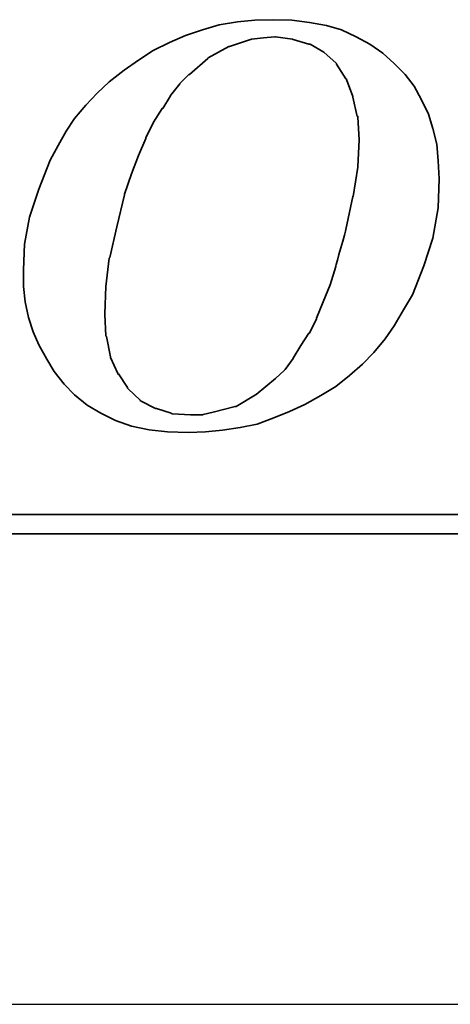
# Model space of a CAD drawing. Header units: millimetres. Extents: x 6 to 431, y 30 to 247.
# Tile 43 of 49: x 304.33 to 310.14, y 125.41 to 138.7. Entities that reach past the tile are written whole.
import ezdxf

# ---------------------------------------------------------------- set-up
doc = ezdxf.new("R2010")
doc.units = ezdxf.units.MM
doc.header["$LTSCALE"] = 0.2
doc.layers.add('layer 1', color=7, linetype='CONTINUOUS')

msp = doc.modelspace()

# ---------------------------------------------------------------- linework, layer by layer
at = {"layer": 'layer 1'}
msp.add_line((192.153, 125.407), (418.603, 125.407), dxfattribs=at)
at = {"layer": 'layer 1', "color": 1, "lineweight": 35}
for points, knots in [([(304.929, 133.778), (304.929, 133.778), (305.068, 133.633), (305.068, 133.633), (305.068, 133.633), (305.068, 133.633), (305.236, 133.494), (305.236, 133.494), (305.236, 133.494), (305.236, 133.494), (305.42, 133.388), (305.42, 133.388), (305.42, 133.388), (305.42, 133.388), (305.62, 133.287), (305.62, 133.287), (305.62, 133.287), (305.62, 133.287), (305.835, 133.21), (305.835, 133.21), (305.835, 133.21), (305.835, 133.21), (306.073, 133.164), (306.073, 133.164), (306.073, 133.164), (306.073, 133.164), (306.32, 133.134), (306.32, 133.134), (306.32, 133.134), (306.32, 133.134), (306.603, 133.126), (306.603, 133.126), (306.603, 133.126), (306.603, 133.126), (306.833, 133.134), (306.833, 133.134), (306.833, 133.134), (306.833, 133.134), (307.064, 133.158), (307.064, 133.158), (307.064, 133.158), (307.064, 133.158), (307.302, 133.195), (307.302, 133.195), (307.302, 133.195), (307.302, 133.195), (307.532, 133.241), (307.532, 133.241), (307.532, 133.241), (307.532, 133.241), (307.755, 133.326), (307.755, 133.326), (307.755, 133.326), (307.755, 133.326), (307.969, 133.41), (307.969, 133.41), (307.969, 133.41), (307.969, 133.41), (308.177, 133.503), (308.177, 133.503), (308.177, 133.503), (308.177, 133.503), (308.392, 133.625), (308.392, 133.625), (308.392, 133.625), (308.392, 133.625), (308.592, 133.748), (308.592, 133.748), (308.592, 133.748), (308.592, 133.748), (308.776, 133.894), (308.776, 133.894), (308.776, 133.894), (308.776, 133.894), (308.952, 134.047), (308.952, 134.047), (308.952, 134.047), (308.952, 134.047), (309.105, 134.208), (309.105, 134.208), (309.105, 134.208), (309.105, 134.208), (309.259, 134.393), (309.259, 134.393), (309.259, 134.393), (309.259, 134.393), (309.382, 134.569), (309.382, 134.569), (309.382, 134.569), (309.382, 134.569), (309.505, 134.785), (309.505, 134.785), (309.505, 134.785), (309.505, 134.785), (309.628, 134.985), (309.628, 134.985), (309.628, 134.985), (309.628, 134.985), (309.782, 135.376), (309.782, 135.376), (309.782, 135.376), (309.782, 135.376), (309.904, 135.751), (309.904, 135.751), (309.904, 135.751), (309.904, 135.751), (309.974, 136.159), (309.974, 136.159), (309.974, 136.159), (309.974, 136.159), (309.988, 136.55), (309.988, 136.55), (309.988, 136.55), (309.988, 136.55), (309.974, 136.796), (309.974, 136.796), (309.974, 136.796), (309.974, 136.796), (309.958, 137.018), (309.958, 137.018), (309.958, 137.018), (309.958, 137.018), (309.904, 137.233), (309.904, 137.233), (309.904, 137.233), (309.904, 137.233), (309.843, 137.425), (309.843, 137.425), (309.843, 137.425), (309.843, 137.425), (309.75, 137.617), (309.75, 137.617), (309.75, 137.617), (309.75, 137.617), (309.651, 137.802), (309.651, 137.802), (309.651, 137.802), (309.651, 137.802), (309.528, 137.962), (309.528, 137.962), (309.528, 137.962), (309.528, 137.962), (309.382, 138.109), (309.382, 138.109), (309.382, 138.109), (309.382, 138.109), (309.228, 138.247), (309.228, 138.247), (309.228, 138.247), (309.228, 138.247), (309.052, 138.37), (309.052, 138.37), (309.052, 138.37), (309.052, 138.37), (308.868, 138.47), (308.868, 138.47), (308.868, 138.47), (308.868, 138.47), (308.668, 138.562), (308.668, 138.562), (308.668, 138.562), (308.668, 138.562), (308.468, 138.623), (308.468, 138.623), (308.468, 138.623), (308.468, 138.623), (308.238, 138.662), (308.238, 138.662), (308.238, 138.662), (308.238, 138.662), (308, 138.692), (308, 138.692), (308, 138.692), (308, 138.692), (307.755, 138.7), (307.755, 138.7), (307.755, 138.7), (307.755, 138.7), (307.502, 138.692), (307.502, 138.692), (307.502, 138.692), (307.502, 138.692), (307.264, 138.67), (307.264, 138.67), (307.264, 138.67), (307.264, 138.67), (307.017, 138.631), (307.017, 138.631), (307.017, 138.631), (307.017, 138.631), (306.796, 138.562), (306.796, 138.562), (306.796, 138.562), (306.796, 138.562), (306.564, 138.486), (306.564, 138.486), (306.564, 138.486), (306.564, 138.486), (306.35, 138.393), (306.35, 138.393), (306.35, 138.393), (306.35, 138.393), (306.128, 138.286), (306.128, 138.286), (306.128, 138.286), (306.128, 138.286), (305.928, 138.154), (305.928, 138.154), (305.928, 138.154), (305.928, 138.154), (305.736, 138.017), (305.736, 138.017), (305.736, 138.017), (305.736, 138.017), (305.536, 137.863), (305.536, 137.863), (305.536, 137.863), (305.536, 137.863), (305.374, 137.71), (305.374, 137.71), (305.374, 137.71), (305.374, 137.71), (305.22, 137.548), (305.22, 137.548), (305.22, 137.548), (305.22, 137.548), (305.068, 137.364), (305.068, 137.364), (305.068, 137.364), (305.068, 137.364), (304.953, 137.195), (304.953, 137.195), (304.953, 137.195), (304.953, 137.195), (304.844, 137.002), (304.844, 137.002), (304.844, 137.002), (304.844, 137.002), (304.738, 136.804), (304.738, 136.804), (304.738, 136.804), (304.738, 136.804), (304.584, 136.412), (304.584, 136.412), (304.584, 136.412), (304.584, 136.412), (304.46, 136.035), (304.46, 136.035), (304.46, 136.035), (304.46, 136.035), (304.392, 135.668), (304.392, 135.668), (304.392, 135.668), (304.392, 135.668), (304.377, 135.322), (304.377, 135.322), (304.377, 135.322), (304.377, 135.322), (304.377, 135.1), (304.377, 135.1), (304.377, 135.1), (304.377, 135.1), (304.4, 134.892), (304.4, 134.892), (304.4, 134.892), (304.4, 134.892), (304.446, 134.678), (304.446, 134.678), (304.446, 134.678), (304.446, 134.678), (304.507, 134.485), (304.507, 134.485), (304.507, 134.485), (304.507, 134.485), (304.584, 134.309), (304.584, 134.309), (304.584, 134.309), (304.584, 134.309), (304.692, 134.116), (304.692, 134.116), (304.692, 134.116), (304.692, 134.116), (304.791, 133.948), (304.791, 133.948), (304.791, 133.948), (304.791, 133.948), (304.929, 133.778), (304.929, 133.778)], [0, 0, 0, 0, 0.013889, 0.013889, 0.013889, 0.013889, 0.027778, 0.027778, 0.027778, 0.027778, 0.041667, 0.041667, 0.041667, 0.041667, 0.055556, 0.055556, 0.055556, 0.055556, 0.069444, 0.069444, 0.069444, 0.069444, 0.083333, 0.083333, 0.083333, 0.083333, 0.097222, 0.097222, 0.097222, 0.097222, 0.111111, 0.111111, 0.111111, 0.111111, 0.125, 0.125, 0.125, 0.125, 0.138889, 0.138889, 0.138889, 0.138889, 0.152778, 0.152778, 0.152778, 0.152778, 0.166667, 0.166667, 0.166667, 0.166667, 0.180556, 0.180556, 0.180556, 0.180556, 0.194444, 0.194444, 0.194444, 0.194444, 0.208333, 0.208333, 0.208333, 0.208333, 0.222222, 0.222222, 0.222222, 0.222222, 0.236111, 0.236111, 0.236111, 0.236111, 0.25, 0.25, 0.25, 0.25, 0.263889, 0.263889, 0.263889, 0.263889, 0.277778, 0.277778, 0.277778, 0.277778, 0.291667, 0.291667, 0.291667, 0.291667, 0.305556, 0.305556, 0.305556, 0.305556, 0.319444, 0.319444, 0.319444, 0.319444, 0.333333, 0.333333, 0.333333, 0.333333, 0.347222, 0.347222, 0.347222, 0.347222, 0.361111, 0.361111, 0.361111, 0.361111, 0.375, 0.375, 0.375, 0.375, 0.388889, 0.388889, 0.388889, 0.388889, 0.402778, 0.402778, 0.402778, 0.402778, 0.416667, 0.416667, 0.416667, 0.416667, 0.430556, 0.430556, 0.430556, 0.430556, 0.444444, 0.444444, 0.444444, 0.444444, 0.458333, 0.458333, 0.458333, 0.458333, 0.472222, 0.472222, 0.472222, 0.472222, 0.486111, 0.486111, 0.486111, 0.486111, 0.5, 0.5, 0.5, 0.5, 0.513889, 0.513889, 0.513889, 0.513889, 0.527778, 0.527778, 0.527778, 0.527778, 0.541667, 0.541667, 0.541667, 0.541667, 0.555556, 0.555556, 0.555556, 0.555556, 0.569444, 0.569444, 0.569444, 0.569444, 0.583333, 0.583333, 0.583333, 0.583333, 0.597222, 0.597222, 0.597222, 0.597222, 0.611111, 0.611111, 0.611111, 0.611111, 0.625, 0.625, 0.625, 0.625, 0.638889, 0.638889, 0.638889, 0.638889, 0.652778, 0.652778, 0.652778, 0.652778, 0.666667, 0.666667, 0.666667, 0.666667, 0.680556, 0.680556, 0.680556, 0.680556, 0.694444, 0.694444, 0.694444, 0.694444, 0.708333, 0.708333, 0.708333, 0.708333, 0.722222, 0.722222, 0.722222, 0.722222, 0.736111, 0.736111, 0.736111, 0.736111, 0.75, 0.75, 0.75, 0.75, 0.763889, 0.763889, 0.763889, 0.763889, 0.777778, 0.777778, 0.777778, 0.777778, 0.791667, 0.791667, 0.791667, 0.791667, 0.805556, 0.805556, 0.805556, 0.805556, 0.819444, 0.819444, 0.819444, 0.819444, 0.833333, 0.833333, 0.833333, 0.833333, 0.847222, 0.847222, 0.847222, 0.847222, 0.861111, 0.861111, 0.861111, 0.861111, 0.875, 0.875, 0.875, 0.875, 0.888889, 0.888889, 0.888889, 0.888889, 0.902778, 0.902778, 0.902778, 0.902778, 0.916667, 0.916667, 0.916667, 0.916667, 0.930556, 0.930556, 0.930556, 0.930556, 0.944444, 0.944444, 0.944444, 0.944444, 0.958333, 0.958333, 0.958333, 0.958333, 0.972222, 0.972222, 0.972222, 0.972222, 0.986111, 0.986111, 0.986111, 0.986111, 1, 1, 1, 1]), ([(305.743, 136.343), (305.743, 136.343), (305.835, 136.62), (305.835, 136.62), (305.835, 136.62), (305.835, 136.62), (305.928, 136.866), (305.928, 136.866), (305.928, 136.866), (305.928, 136.866), (306.027, 137.095), (306.027, 137.095), (306.027, 137.095), (306.027, 137.095), (306.027, 137.103), (306.027, 137.103), (306.027, 137.103), (306.027, 137.103), (306.134, 137.318), (306.134, 137.318), (306.134, 137.318), (306.134, 137.318), (306.249, 137.502), (306.249, 137.502), (306.249, 137.502), (306.249, 137.502), (306.257, 137.502), (306.257, 137.502), (306.257, 137.502), (306.257, 137.502), (306.364, 137.67), (306.364, 137.67), (306.364, 137.67), (306.364, 137.67), (306.364, 137.678), (306.364, 137.678), (306.364, 137.678), (306.364, 137.678), (306.488, 137.833), (306.488, 137.833), (306.488, 137.833), (306.488, 137.833), (306.488, 137.839), (306.488, 137.839), (306.488, 137.839), (306.488, 137.839), (306.611, 137.962), (306.611, 137.962), (306.611, 137.962), (306.611, 137.962), (306.619, 137.962), (306.619, 137.962), (306.619, 137.962), (306.619, 137.962), (306.864, 138.178), (306.864, 138.178), (306.864, 138.178), (306.864, 138.178), (306.872, 138.185), (306.872, 138.185), (306.872, 138.185), (306.872, 138.185), (307.148, 138.338), (307.148, 138.338), (307.148, 138.338), (307.148, 138.338), (307.156, 138.338), (307.156, 138.338), (307.156, 138.338), (307.156, 138.338), (307.294, 138.385), (307.294, 138.385), (307.294, 138.385), (307.294, 138.385), (307.44, 138.431), (307.44, 138.431), (307.44, 138.431), (307.44, 138.431), (307.448, 138.431), (307.448, 138.431), (307.448, 138.431), (307.448, 138.431), (307.456, 138.439), (307.456, 138.439), (307.456, 138.439), (307.456, 138.439), (307.616, 138.454), (307.616, 138.454), (307.616, 138.454), (307.616, 138.454), (307.769, 138.47), (307.769, 138.47), (307.769, 138.47), (307.769, 138.47), (307.777, 138.47), (307.777, 138.47), (307.777, 138.47), (307.777, 138.47), (308.008, 138.439), (308.008, 138.439), (308.008, 138.439), (308.008, 138.439), (308.016, 138.431), (308.016, 138.431), (308.016, 138.431), (308.016, 138.431), (308.23, 138.37), (308.23, 138.37), (308.23, 138.37), (308.23, 138.37), (308.238, 138.37), (308.238, 138.37), (308.238, 138.37), (308.238, 138.37), (308.245, 138.37), (308.245, 138.37), (308.245, 138.37), (308.245, 138.37), (308.43, 138.262), (308.43, 138.262), (308.43, 138.262), (308.43, 138.262), (308.438, 138.255), (308.438, 138.255), (308.438, 138.255), (308.438, 138.255), (308.592, 138.116), (308.592, 138.116), (308.592, 138.116), (308.592, 138.116), (308.6, 138.109), (308.6, 138.109), (308.6, 138.109), (308.6, 138.109), (308.6, 138.101), (308.6, 138.101), (308.6, 138.101), (308.6, 138.101), (308.73, 137.901), (308.73, 137.901), (308.73, 137.901), (308.73, 137.901), (308.737, 137.901), (308.737, 137.901), (308.737, 137.901), (308.737, 137.901), (308.737, 137.894), (308.737, 137.894), (308.737, 137.894), (308.737, 137.894), (308.822, 137.663), (308.822, 137.663), (308.822, 137.663), (308.822, 137.663), (308.822, 137.655), (308.822, 137.655), (308.822, 137.655), (308.822, 137.655), (308.883, 137.395), (308.883, 137.395), (308.883, 137.395), (308.883, 137.395), (308.891, 137.395), (308.891, 137.395), (308.891, 137.395), (308.891, 137.395), (308.891, 137.386), (308.891, 137.386), (308.891, 137.386), (308.891, 137.386), (308.907, 137.079), (308.907, 137.079), (308.907, 137.079), (308.907, 137.079), (308.907, 137.072), (308.907, 137.072), (308.907, 137.072), (308.907, 137.072), (308.891, 136.719), (308.891, 136.719), (308.891, 136.719), (308.891, 136.719), (308.891, 136.711), (308.891, 136.711), (308.891, 136.711), (308.891, 136.711), (308.829, 136.313), (308.829, 136.313), (308.829, 136.313), (308.829, 136.313), (308.822, 136.313), (308.822, 136.313), (308.822, 136.313), (308.822, 136.313), (308.73, 135.866), (308.73, 135.866), (308.73, 135.866), (308.73, 135.866), (308.592, 135.376), (308.592, 135.376), (308.592, 135.376), (308.592, 135.376), (308.592, 135.367), (308.592, 135.367), (308.592, 135.367), (308.592, 135.367), (308.515, 135.122), (308.515, 135.122), (308.515, 135.122), (308.515, 135.122), (308.422, 134.892), (308.422, 134.892), (308.422, 134.892), (308.422, 134.892), (308.331, 134.67), (308.331, 134.67), (308.331, 134.67), (308.331, 134.67), (308.331, 134.662), (308.331, 134.662), (308.331, 134.662), (308.331, 134.662), (308.238, 134.47), (308.238, 134.47), (308.238, 134.47), (308.238, 134.47), (308.23, 134.47), (308.23, 134.47), (308.23, 134.47), (308.23, 134.47), (308.123, 134.301), (308.123, 134.301), (308.123, 134.301), (308.123, 134.301), (308.016, 134.132), (308.016, 134.132), (308.016, 134.132), (308.016, 134.132), (308.016, 134.124), (308.016, 134.124), (308.016, 134.124), (308.016, 134.124), (307.908, 133.978), (307.908, 133.978), (307.908, 133.978), (307.908, 133.978), (307.9, 133.97), (307.9, 133.97), (307.9, 133.97), (307.9, 133.97), (307.777, 133.855), (307.777, 133.855), (307.777, 133.855), (307.777, 133.855), (307.517, 133.64), (307.517, 133.64), (307.517, 133.64), (307.517, 133.64), (307.508, 133.633), (307.508, 133.633), (307.508, 133.633), (307.508, 133.633), (307.248, 133.479), (307.248, 133.479), (307.248, 133.479), (307.248, 133.479), (307.24, 133.479), (307.24, 133.479), (307.24, 133.479), (307.24, 133.479), (307.233, 133.479), (307.233, 133.479), (307.233, 133.479), (307.233, 133.479), (306.94, 133.402), (306.94, 133.402), (306.94, 133.402), (306.94, 133.402), (306.803, 133.371), (306.803, 133.371), (306.803, 133.371), (306.803, 133.371), (306.796, 133.364), (306.796, 133.364), (306.796, 133.364), (306.796, 133.364), (306.787, 133.364), (306.787, 133.364), (306.787, 133.364), (306.787, 133.364), (306.633, 133.364), (306.633, 133.364), (306.633, 133.364), (306.633, 133.364), (306.388, 133.379), (306.388, 133.379), (306.388, 133.379), (306.388, 133.379), (306.38, 133.379), (306.38, 133.379), (306.38, 133.379), (306.38, 133.379), (306.372, 133.388), (306.372, 133.388), (306.372, 133.388), (306.372, 133.388), (306.173, 133.449), (306.173, 133.449), (306.173, 133.449), (306.173, 133.449), (306.166, 133.449), (306.166, 133.449), (306.166, 133.449), (306.166, 133.449), (306.158, 133.449), (306.158, 133.449), (306.158, 133.449), (306.158, 133.449), (305.958, 133.556), (305.958, 133.556), (305.958, 133.556), (305.958, 133.556), (305.951, 133.564), (305.951, 133.564), (305.951, 133.564), (305.951, 133.564), (305.79, 133.718), (305.79, 133.718), (305.79, 133.718), (305.79, 133.718), (305.781, 133.726), (305.781, 133.726), (305.781, 133.726), (305.781, 133.726), (305.781, 133.732), (305.781, 133.732), (305.781, 133.732), (305.781, 133.732), (305.659, 133.918), (305.659, 133.918), (305.659, 133.918), (305.659, 133.918), (305.651, 133.918), (305.651, 133.918), (305.651, 133.918), (305.651, 133.918), (305.651, 133.924), (305.651, 133.924), (305.651, 133.924), (305.651, 133.924), (305.552, 134.14), (305.552, 134.14), (305.552, 134.14), (305.552, 134.14), (305.552, 134.148), (305.552, 134.148), (305.552, 134.148), (305.552, 134.148), (305.498, 134.423), (305.498, 134.423), (305.498, 134.423), (305.498, 134.423), (305.489, 134.431), (305.489, 134.431), (305.489, 134.431), (305.489, 134.431), (305.475, 134.722), (305.475, 134.722), (305.475, 134.722), (305.475, 134.722), (305.475, 134.73), (305.475, 134.73), (305.475, 134.73), (305.475, 134.73), (305.489, 135.1), (305.489, 135.1), (305.489, 135.1), (305.489, 135.1), (305.536, 135.482), (305.536, 135.482), (305.536, 135.482), (305.536, 135.482), (305.544, 135.49), (305.544, 135.49), (305.544, 135.49), (305.544, 135.49), (305.636, 135.905), (305.636, 135.905), (305.636, 135.905), (305.636, 135.905), (305.743, 136.335), (305.743, 136.335), (305.743, 136.335), (305.743, 136.335), (305.743, 136.343), (305.743, 136.343)], [0, 0, 0, 0, 0.010101, 0.010101, 0.010101, 0.010101, 0.020202, 0.020202, 0.020202, 0.020202, 0.030303, 0.030303, 0.030303, 0.030303, 0.040404, 0.040404, 0.040404, 0.040404, 0.050505, 0.050505, 0.050505, 0.050505, 0.060606, 0.060606, 0.060606, 0.060606, 0.070707, 0.070707, 0.070707, 0.070707, 0.080808, 0.080808, 0.080808, 0.080808, 0.090909, 0.090909, 0.090909, 0.090909, 0.10101, 0.10101, 0.10101, 0.10101, 0.111111, 0.111111, 0.111111, 0.111111, 0.121212, 0.121212, 0.121212, 0.121212, 0.131313, 0.131313, 0.131313, 0.131313, 0.141414, 0.141414, 0.141414, 0.141414, 0.151515, 0.151515, 0.151515, 0.151515, 0.161616, 0.161616, 0.161616, 0.161616, 0.171717, 0.171717, 0.171717, 0.171717, 0.181818, 0.181818, 0.181818, 0.181818, 0.191919, 0.191919, 0.191919, 0.191919, 0.20202, 0.20202, 0.20202, 0.20202, 0.212121, 0.212121, 0.212121, 0.212121, 0.222222, 0.222222, 0.222222, 0.222222, 0.232323, 0.232323, 0.232323, 0.232323, 0.242424, 0.242424, 0.242424, 0.242424, 0.252525, 0.252525, 0.252525, 0.252525, 0.262626, 0.262626, 0.262626, 0.262626, 0.272727, 0.272727, 0.272727, 0.272727, 0.282828, 0.282828, 0.282828, 0.282828, 0.292929, 0.292929, 0.292929, 0.292929, 0.30303, 0.30303, 0.30303, 0.30303, 0.313131, 0.313131, 0.313131, 0.313131, 0.323232, 0.323232, 0.323232, 0.323232, 0.333333, 0.333333, 0.333333, 0.333333, 0.343434, 0.343434, 0.343434, 0.343434, 0.353535, 0.353535, 0.353535, 0.353535, 0.363636, 0.363636, 0.363636, 0.363636, 0.373737, 0.373737, 0.373737, 0.373737, 0.383838, 0.383838, 0.383838, 0.383838, 0.393939, 0.393939, 0.393939, 0.393939, 0.40404, 0.40404, 0.40404, 0.40404, 0.414141, 0.414141, 0.414141, 0.414141, 0.424242, 0.424242, 0.424242, 0.424242, 0.434343, 0.434343, 0.434343, 0.434343, 0.444444, 0.444444, 0.444444, 0.444444, 0.454545, 0.454545, 0.454545, 0.454545, 0.464646, 0.464646, 0.464646, 0.464646, 0.474747, 0.474747, 0.474747, 0.474747, 0.484848, 0.484848, 0.484848, 0.484848, 0.494949, 0.494949, 0.494949, 0.49495, 0.505051, 0.505051, 0.505051, 0.505051, 0.515152, 0.515152, 0.515152, 0.515152, 0.525253, 0.525253, 0.525253, 0.525253, 0.535354, 0.535354, 0.535354, 0.535354, 0.545455, 0.545455, 0.545455, 0.545455, 0.555556, 0.555556, 0.555556, 0.555556, 0.565657, 0.565657, 0.565657, 0.565657, 0.575758, 0.575758, 0.575758, 0.575758, 0.585859, 0.585859, 0.585859, 0.585859, 0.59596, 0.59596, 0.59596, 0.59596, 0.606061, 0.606061, 0.606061, 0.606061, 0.616162, 0.616162, 0.616162, 0.616162, 0.626263, 0.626263, 0.626263, 0.626263, 0.636364, 0.636364, 0.636364, 0.636364, 0.646465, 0.646465, 0.646465, 0.646465, 0.656566, 0.656566, 0.656566, 0.656566, 0.666667, 0.666667, 0.666667, 0.666667, 0.676768, 0.676768, 0.676768, 0.676768, 0.686869, 0.686869, 0.686869, 0.686869, 0.69697, 0.69697, 0.69697, 0.69697, 0.707071, 0.707071, 0.707071, 0.707071, 0.717172, 0.717172, 0.717172, 0.717172, 0.727273, 0.727273, 0.727273, 0.727273, 0.737374, 0.737374, 0.737374, 0.737374, 0.747475, 0.747475, 0.747475, 0.747475, 0.757576, 0.757576, 0.757576, 0.757576, 0.767677, 0.767677, 0.767677, 0.767677, 0.777778, 0.777778, 0.777778, 0.777778, 0.787879, 0.787879, 0.787879, 0.787879, 0.79798, 0.79798, 0.79798, 0.79798, 0.808081, 0.808081, 0.808081, 0.808081, 0.818182, 0.818182, 0.818182, 0.818182, 0.828283, 0.828283, 0.828283, 0.828283, 0.838384, 0.838384, 0.838384, 0.838384, 0.848485, 0.848485, 0.848485, 0.848485, 0.858586, 0.858586, 0.858586, 0.858586, 0.868687, 0.868687, 0.868687, 0.868687, 0.878788, 0.878788, 0.878788, 0.878788, 0.888889, 0.888889, 0.888889, 0.888889, 0.89899, 0.89899, 0.89899, 0.89899, 0.909091, 0.909091, 0.909091, 0.909091, 0.919192, 0.919192, 0.919192, 0.919192, 0.929293, 0.929293, 0.929293, 0.929293, 0.939394, 0.939394, 0.939394, 0.939394, 0.949495, 0.949495, 0.949495, 0.949495, 0.959596, 0.959596, 0.959596, 0.959596, 0.969697, 0.969697, 0.969697, 0.969697, 0.979798, 0.979798, 0.979798, 0.979798, 0.989899, 0.989899, 0.989899, 0.989899, 1, 1, 1, 1]), ([(317.765, 132.98), (317.765, 132.98), (317.765, 132.082), (317.765, 132.082), (317.765, 132.082), (317.765, 132.082), (317.765, 132.02), (317.765, 132.02), (317.765, 132.02), (317.765, 132.02), (317.704, 132.02), (317.704, 132.02), (317.704, 132.02), (317.704, 132.02), (265.209, 132.02), (265.209, 132.02), (265.209, 132.02), (265.209, 132.02), (265.209, 131.759), (265.209, 131.759), (265.209, 131.759), (265.209, 131.759), (320, 131.759), (320, 131.759), (320, 131.759), (320, 131.759), (317.765, 132.98), (317.765, 132.98)], [0, 0, 0, 0, 0.142857, 0.142857, 0.142857, 0.142857, 0.285714, 0.285714, 0.285714, 0.285714, 0.428571, 0.428571, 0.428571, 0.428571, 0.571429, 0.571429, 0.571429, 0.571429, 0.714286, 0.714286, 0.714286, 0.714286, 0.857143, 0.857143, 0.857143, 0.857143, 1, 1, 1, 1])]:
    msp.add_open_spline(points, degree=3, knots=knots, dxfattribs=at)

doc.saveas('drawing.dxf')
